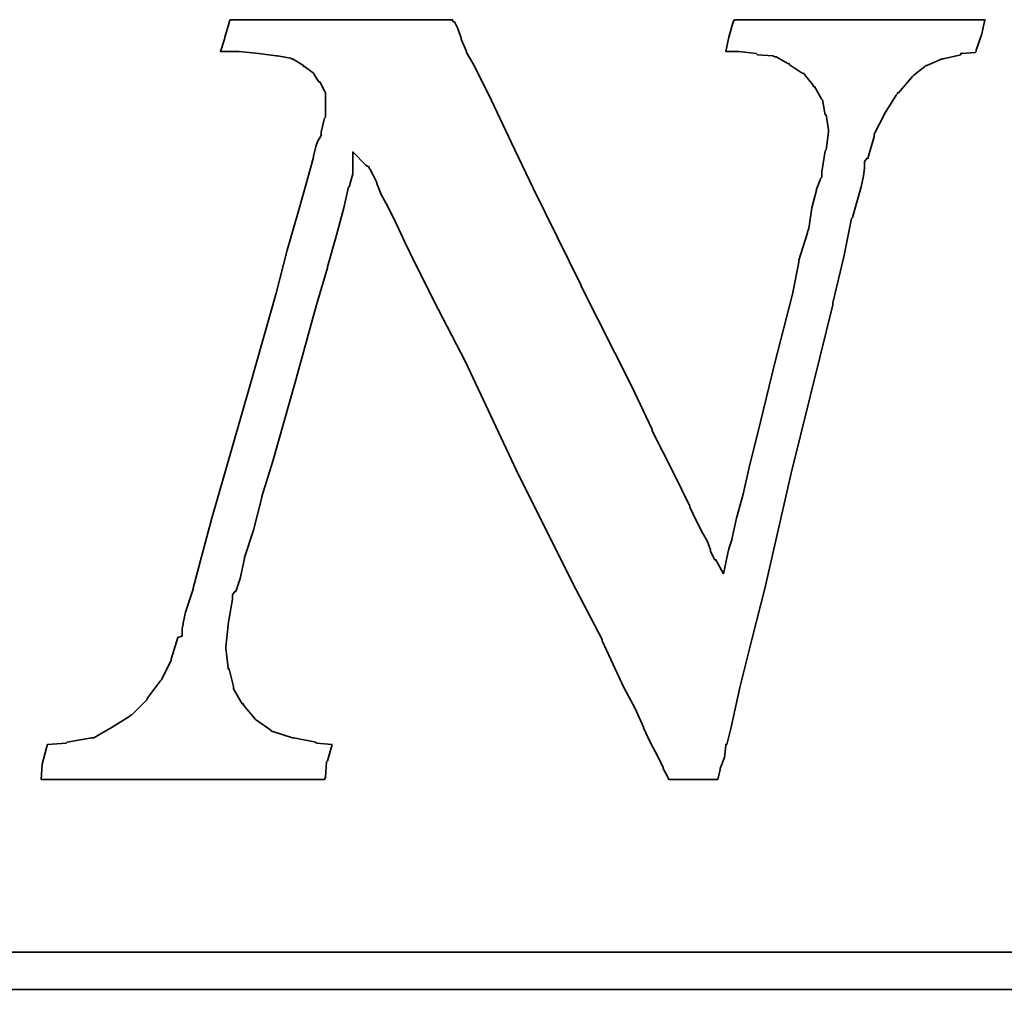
# Model space of a CAD drawing. Header units: inches. Extents: x 8 to 3755, y -1270 to 515.
# Tile 47 of 50: x 542 to 554, y 335 to 347. Entities that reach past the tile are written whole.
import ezdxf

# ---------------------------------------------------------------- set-up
doc = ezdxf.new("R2010")
doc.units = ezdxf.units.IN
doc.layers.add('DIM', color=4, linetype='Continuous')
doc.layers.add('layer 1', color=7, linetype='Continuous')

# ---------------------------------------------------------------- blocks, each defined once
blk = doc.blocks.new('TBI MOTION logo(完整正式版)')
at = {"layer": 'layer 1', "color": 22, "lineweight": 35}
for points, knots in [([(58.92625, -7.91875), (58.92625, -7.91875), (58.58625, -7.89375), (58.58625, -7.89375), (58.58625, -7.89375), (58.58625, -7.89375), (58.56625, -7.87125), (58.56625, -7.87125), (58.56625, -7.87125), (58.56625, -7.87125), (58.08375, -7.77375), (58.08375, -7.77375), (58.08375, -7.77375), (58.08375, -7.77375), (58.06125, -7.77375), (58.06125, -7.77375), (58.06125, -7.77375), (58.06125, -7.77375), (57.62625, -7.63125), (57.62625, -7.63125), (57.62625, -7.63125), (57.62625, -7.63125), (57.60625, -7.63125), (57.60625, -7.63125), (57.60625, -7.63125), (57.60625, -7.63125), (57.58125, -7.60625), (57.58125, -7.60625), (57.58125, -7.60625), (57.58125, -7.60625), (57.26625, -7.38875), (57.26625, -7.38875), (57.26625, -7.38875), (57.26625, -7.38875), (57.24625, -7.36875), (57.24625, -7.36875), (57.24625, -7.36875), (57.24625, -7.36875), (57.22125, -7.34375), (57.22125, -7.34375), (57.22125, -7.34375), (57.22125, -7.34375), (56.98125, -7.05375), (56.98125, -7.05375), (56.98125, -7.05375), (56.98125, -7.05375), (56.98125, -7.02875), (56.98125, -7.02875), (56.98125, -7.02875), (56.98125, -7.02875), (56.95625, -7.02875), (56.95625, -7.02875), (56.95625, -7.02875), (56.95625, -7.02875), (56.76625, -6.69625), (56.76625, -6.69625), (56.76625, -6.69625), (56.76625, -6.69625), (56.76625, -6.67125), (56.76625, -6.67125), (56.76625, -6.67125), (56.76625, -6.67125), (56.76625, -6.64875), (56.76625, -6.64875), (56.76625, -6.64875), (56.76625, -6.64875), (56.67125, -6.26375), (56.67125, -6.26375), (56.67125, -6.26375), (56.67125, -6.26375), (56.64625, -6.26375), (56.64625, -6.26375), (56.64625, -6.26375), (56.64625, -6.26375), (56.64625, -6.23875), (56.64625, -6.23875), (56.64625, -6.23875), (56.64625, -6.23875), (56.59625, -5.80875), (56.59625, -5.80875), (56.59625, -5.80875), (56.59625, -5.80875), (56.59625, -5.78375), (56.59625, -5.78375), (56.59625, -5.78375), (56.59625, -5.78375), (56.64625, -5.30375), (56.64625, -5.30375), (56.64625, -5.30375), (56.64625, -5.30375), (56.64625, -5.27875), (56.64625, -5.27875), (56.64625, -5.27875), (56.64625, -5.27875), (56.74125, -4.72875), (56.74125, -4.72875), (56.74125, -4.72875), (56.74125, -4.72875), (56.74125, -4.67875), (56.74125, -4.67875), (56.74125, -4.67875), (56.74125, -4.67875), (56.74125, -4.63375), (56.74125, -4.63375), (56.74125, -4.63375), (56.74125, -4.63375), (56.79125, -4.55875), (56.79125, -4.55875), (56.79125, -4.55875), (56.79125, -4.55875), (56.81125, -4.55875), (56.81125, -4.55875), (56.81125, -4.55875), (56.81125, -4.55875), (56.91125, -4.27375), (56.91125, -4.27375), (56.91125, -4.27375), (56.91125, -4.27375), (57.00625, -3.83874), (57.00625, -3.83874), (57.00625, -3.83874), (57.00625, -3.83874), (57.00625, -3.81374), (57.00625, -3.81374), (57.00625, -3.81374), (57.00625, -3.81374), (57.19875, -3.21374), (57.19875, -3.21374), (57.19875, -3.21374), (57.19875, -3.21374), (57.38625, -2.49625), (57.38625, -2.49625), (57.38625, -2.49625), (57.38625, -2.49625), (57.38625, -2.47374), (57.38625, -2.47374), (57.38625, -2.47374), (57.38625, -2.47374), (57.62625, -1.70375), (57.62625, -1.70375), (57.62625, -1.70375), (57.62625, -1.70375), (58.10625, 0.00125), (58.10625, 0.00125), (58.10625, 0.00125), (58.10625, 0.00125), (58.58625, 1.72625), (58.58625, 1.72625), (58.58625, 1.72625), (58.58625, 1.72625), (58.82625, 2.54125), (58.82625, 2.54125), (58.82625, 2.54125), (58.82625, 2.54125), (58.82625, 2.56374), (58.82625, 2.56374), (58.82625, 2.56374), (58.82625, 2.56374), (59.02125, 3.26125), (59.02125, 3.26125), (59.02125, 3.26125), (59.02125, 3.26125), (59.18625, 3.86125), (59.18625, 3.86125), (59.18625, 3.86125), (59.18625, 3.86125), (59.28625, 4.31875), (59.28625, 4.31875), (59.28625, 4.31875), (59.28625, 4.31875), (59.30625, 4.31875), (59.30625, 4.31875), (59.30625, 4.31875), (59.30625, 4.31875), (59.30625, 4.34125), (59.30625, 4.34125), (59.30625, 4.34125), (59.30625, 4.34125), (59.38125, 4.60625), (59.38125, 4.60625), (59.38125, 4.60625), (59.38125, 4.60625), (59.38125, 4.65125), (59.38125, 4.65125), (59.38125, 4.65125), (59.38125, 4.65125), (59.38125, 5.08625), (59.38125, 5.08625), (59.38125, 5.08625), (59.38125, 5.08625), (59.66625, 4.79624), (59.66625, 4.79624), (59.66625, 4.79624), (59.66625, 4.79624), (59.74125, 4.75124), (59.74125, 4.75124), (59.74125, 4.75124), (59.74125, 4.75124), (59.74125, 4.72624), (59.74125, 4.72624), (59.74125, 4.72624), (59.74125, 4.72624), (59.76125, 4.70124), (59.76125, 4.70124), (59.76125, 4.70124), (59.76125, 4.70124), (59.81125, 4.60625), (59.81125, 4.60625), (59.81125, 4.60625), (59.81125, 4.60625), (59.90625, 4.41125), (59.90625, 4.41125), (59.90625, 4.41125), (59.90625, 4.41125), (59.90625, 4.39125), (59.90625, 4.39125), (59.90625, 4.39125), (59.90625, 4.39125), (60.00375, 4.15124), (60.00375, 4.15124), (60.00375, 4.15124), (60.00375, 4.15124), (60.14625, 3.88374), (60.14625, 3.88374), (60.14625, 3.88374), (60.14625, 3.88374), (60.34125, 3.50124), (60.34125, 3.50124), (60.34125, 3.50124), (60.34125, 3.50124), (60.53125, 3.09125), (60.53125, 3.09125), (60.53125, 3.09125), (60.53125, 3.09125), (60.74625, 2.63625), (60.74625, 2.63625), (60.74625, 2.63625), (60.74625, 2.63625), (61.25125, 1.63124), (61.25125, 1.63124), (61.25125, 1.63124), (61.25125, 1.63124), (61.85125, 0.47625), (61.85125, 0.47625), (61.85125, 0.47625), (61.85125, 0.47625), (63.02625, -2.01874), (63.02625, -2.01874), (63.02625, -2.01874), (63.02625, -2.01874), (64.27625, -4.51374), (64.27625, -4.51374), (64.27625, -4.51374), (64.27625, -4.51374), (64.85125, -5.61375), (64.85125, -5.61375), (64.85125, -5.61375), (64.85125, -5.61375), (64.85125, -5.64125), (64.85125, -5.64125), (64.85125, -5.64125), (64.85125, -5.64125), (65.32875, -6.67125), (65.32875, -6.67125), (65.32875, -6.67125), (65.32875, -6.67125), (65.57125, -7.12875), (65.57125, -7.12875), (65.57125, -7.12875), (65.57125, -7.12875), (65.76125, -7.53625), (65.76125, -7.53625), (65.76125, -7.53625), (65.76125, -7.53625), (65.76125, -7.55625), (65.76125, -7.55625), (65.76125, -7.55625), (65.76125, -7.55625), (65.90375, -7.87125), (65.90375, -7.87125), (65.90375, -7.87125), (65.90375, -7.87125), (66.07125, -8.18125), (66.07125, -8.18125), (66.07125, -8.18125), (66.07125, -8.18125), (66.19125, -8.42375), (66.19125, -8.42375), (66.19125, -8.42375), (66.19125, -8.42375), (66.19125, -8.44375), (66.19125, -8.44375), (66.19125, -8.44375), (66.19125, -8.44375), (66.29125, -8.63875), (66.29125, -8.63875), (66.29125, -8.63875), (66.29125, -8.63875), (66.31125, -8.68625), (66.31125, -8.68625), (66.31125, -8.68625), (66.31125, -8.68625), (66.38375, -8.68625), (66.38375, -8.68625), (66.38375, -8.68625), (66.38375, -8.68625), (66.84125, -8.68625), (66.84125, -8.68625), (66.84125, -8.68625), (66.84125, -8.68625), (67.29625, -8.68625), (67.29625, -8.68625), (67.29625, -8.68625), (67.29625, -8.68625), (67.36625, -8.68625), (67.36625, -8.68625), (67.36625, -8.68625), (67.36625, -8.68625), (67.39125, -8.68625), (67.39125, -8.68625), (67.39125, -8.68625), (67.39125, -8.68625), (67.44125, -8.46875), (67.44125, -8.46875), (67.44125, -8.46875), (67.44125, -8.46875), (67.44125, -8.44375), (67.44125, -8.44375), (67.44125, -8.44375), (67.44125, -8.44375), (67.53625, -8.20375), (67.53625, -8.20375), (67.53625, -8.20375), (67.53625, -8.20375), (67.56125, -7.94375), (67.56125, -7.94375), (67.56125, -7.94375), (67.56125, -7.94375), (67.56125, -7.91875), (67.56125, -7.91875), (67.56125, -7.91875), (67.56125, -7.91875), (67.58625, -7.91875), (67.58625, -7.91875), (67.58625, -7.91875), (67.58625, -7.91875), (67.68125, -7.53625), (67.68125, -7.53625), (67.68125, -7.53625), (67.68125, -7.53625), (67.87375, -6.67125), (67.87375, -6.67125), (67.87375, -6.67125), (67.87375, -6.67125), (68.13625, -5.61375), (68.13625, -5.61375), (68.13625, -5.61375), (68.13625, -5.61375), (68.42375, -4.46374), (68.42375, -4.46374), (68.42375, -4.46374), (68.42375, -4.46374), (68.99875, -1.96874), (68.99875, -1.96874), (68.99875, -1.96874), (68.99875, -1.96874), (69.62625, 0.57625), (69.62625, 0.57625), (69.62625, 0.57625), (69.62625, 0.57625), (69.91125, 1.72625), (69.91125, 1.72625), (69.91125, 1.72625), (69.91125, 1.72625), (69.91125, 1.77625), (69.91125, 1.77625), (69.91125, 1.77625), (69.91125, 1.77625), (70.15125, 2.78124), (70.15125, 2.78124), (70.15125, 2.78124), (70.15125, 2.78124), (70.32125, 3.62125), (70.32125, 3.62125), (70.32125, 3.62125), (70.32125, 3.62125), (70.34125, 3.64625), (70.34125, 3.64625), (70.34125, 3.64625), (70.34125, 3.64625), (70.44125, 3.98125), (70.44125, 3.98125), (70.44125, 3.98125), (70.44125, 3.98125), (70.53625, 4.31875), (70.53625, 4.31875), (70.53625, 4.31875), (70.53625, 4.31875), (70.58125, 4.55875), (70.58125, 4.55875), (70.58125, 4.55875), (70.58125, 4.55875), (70.60625, 4.72624), (70.60625, 4.72624), (70.60625, 4.72624), (70.60625, 4.72624), (70.60625, 4.79624), (70.60625, 4.79624), (70.60625, 4.79624), (70.60625, 4.79624), (70.60625, 4.87125), (70.60625, 4.87125), (70.60625, 4.87125), (70.60625, 4.87125), (70.65625, 4.94125), (70.65625, 4.94125), (70.65625, 4.94125), (70.65625, 4.94125), (70.68125, 4.94125), (70.68125, 4.94125), (70.68125, 4.94125), (70.68125, 4.94125), (70.82125, 5.42125), (70.82125, 5.42125), (70.82125, 5.42125), (70.82125, 5.42125), (70.82125, 5.44625), (70.82125, 5.44625), (70.82125, 5.44625), (70.82125, 5.44625), (70.82125, 5.47125), (70.82125, 5.47125), (70.82125, 5.47125), (70.82125, 5.47125), (71.06125, 5.94625), (71.06125, 5.94625), (71.06125, 5.94625), (71.06125, 5.94625), (71.30125, 6.33124), (71.30125, 6.33124), (71.30125, 6.33124), (71.30125, 6.33124), (71.32625, 6.35625), (71.32625, 6.35625), (71.32625, 6.35625), (71.32625, 6.35625), (71.32625, 6.38124), (71.32625, 6.38124), (71.32625, 6.38124), (71.32625, 6.38124), (71.35125, 6.38124), (71.35125, 6.38124), (71.35125, 6.38124), (71.35125, 6.38124), (71.66125, 6.74125), (71.66125, 6.74125), (71.66125, 6.74125), (71.66125, 6.74125), (71.68625, 6.76625), (71.68625, 6.76625), (71.68625, 6.76625), (71.68625, 6.76625), (71.92625, 6.95624), (71.92625, 6.95624), (71.92625, 6.95624), (71.92625, 6.95624), (71.95125, 6.98125), (71.95125, 6.98125), (71.95125, 6.98125), (71.95125, 6.98125), (71.97625, 6.98125), (71.97625, 6.98125), (71.97625, 6.98125), (71.97625, 6.98125), (72.31125, 7.12624), (72.31125, 7.12624), (72.31125, 7.12624), (72.31125, 7.12624), (72.33375, 7.12624), (72.33375, 7.12624), (72.33375, 7.12624), (72.33375, 7.12624), (72.71625, 7.21875), (72.71625, 7.21875), (72.71625, 7.21875), (72.71625, 7.21875), (72.71625, 7.24624), (72.71625, 7.24624), (72.71625, 7.24624), (72.71625, 7.24624), (72.74125, 7.24624), (72.74125, 7.24624), (72.74125, 7.24624), (72.74125, 7.24624), (73.03124, 7.26624), (73.03124, 7.26624), (73.03124, 7.26624), (73.03124, 7.26624), (73.05375, 7.29125), (73.05375, 7.29125), (73.05375, 7.29125), (73.05375, 7.29125), (73.05375, 7.31625), (73.05375, 7.31625), (73.05375, 7.31625), (73.05375, 7.31625), (73.17625, 7.67625), (73.17625, 7.67625), (73.17625, 7.67625), (73.17625, 7.67625), (73.24625, 7.98625), (73.24625, 7.98625), (73.24625, 7.98625), (73.24625, 7.98625), (73.19625, 7.98625), (73.19625, 7.98625), (73.19625, 7.98625), (73.19625, 7.98625), (72.93625, 7.98625), (72.93625, 7.98625), (72.93625, 7.98625), (72.93625, 7.98625), (72.55125, 7.98625), (72.55125, 7.98625), (72.55125, 7.98625), (72.55125, 7.98625), (72.09625, 7.98625), (72.09625, 7.98625), (72.09625, 7.98625), (72.09625, 7.98625), (71.64125, 7.98625), (71.64125, 7.98625), (71.64125, 7.98625), (71.64125, 7.98625), (70.53625, 7.98625), (70.53625, 7.98625), (70.53625, 7.98625), (70.53625, 7.98625), (69.47875, 7.98625), (69.47875, 7.98625), (69.47875, 7.98625), (69.47875, 7.98625), (68.95125, 7.98625), (68.95125, 7.98625), (68.95125, 7.98625), (68.95125, 7.98625), (68.52125, 7.98625), (68.52125, 7.98625), (68.52125, 7.98625), (68.52125, 7.98625), (68.13625, 7.98625), (68.13625, 7.98625), (68.13625, 7.98625), (68.13625, 7.98625), (67.87375, 7.98625), (67.87375, 7.98625), (67.87375, 7.98625), (67.87375, 7.98625), (67.75125, 7.98625), (67.75125, 7.98625), (67.75125, 7.98625), (67.75125, 7.98625), (67.72625, 7.94125), (67.72625, 7.94125), (67.72625, 7.94125), (67.72625, 7.94125), (67.63125, 7.60625), (67.63125, 7.60625), (67.63125, 7.60625), (67.63125, 7.60625), (67.56125, 7.29125), (67.56125, 7.29125), (67.56125, 7.29125), (67.56125, 7.29125), (67.72625, 7.29125), (67.72625, 7.29125), (67.72625, 7.29125), (67.72625, 7.29125), (67.82625, 7.29125), (67.82625, 7.29125), (67.82625, 7.29125), (67.82625, 7.29125), (67.84625, 7.29125), (67.84625, 7.29125), (67.84625, 7.29125), (67.84625, 7.29125), (68.23125, 7.24624), (68.23125, 7.24624), (68.23125, 7.24624), (68.23125, 7.24624), (68.25875, 7.21875), (68.25875, 7.21875), (68.25875, 7.21875), (68.25875, 7.21875), (68.59125, 7.19624), (68.59125, 7.19624), (68.59125, 7.19624), (68.59125, 7.19624), (68.64125, 7.17125), (68.64125, 7.17125), (68.64125, 7.17125), (68.64125, 7.17125), (68.66625, 7.17125), (68.66625, 7.17125), (68.66625, 7.17125), (68.66625, 7.17125), (68.92625, 7.02624), (68.92625, 7.02624), (68.92625, 7.02624), (68.92625, 7.02624), (68.95125, 7.02624), (68.95125, 7.02624), (68.95125, 7.02624), (68.95125, 7.02624), (68.95125, 7.00624), (68.95125, 7.00624), (68.95125, 7.00624), (68.95125, 7.00624), (69.23875, 6.81125), (69.23875, 6.81125), (69.23875, 6.81125), (69.23875, 6.81125), (69.26625, 6.81125), (69.26625, 6.81125), (69.26625, 6.81125), (69.26625, 6.81125), (69.28625, 6.78625), (69.28625, 6.78625), (69.28625, 6.78625), (69.28625, 6.78625), (69.47875, 6.54875), (69.47875, 6.54875), (69.47875, 6.54875), (69.47875, 6.54875), (69.47875, 6.52375), (69.47875, 6.52375), (69.47875, 6.52375), (69.47875, 6.52375), (69.50625, 6.52375), (69.50625, 6.52375), (69.50625, 6.52375), (69.50625, 6.52375), (69.67125, 6.23625), (69.67125, 6.23625), (69.67125, 6.23625), (69.67125, 6.23625), (69.69375, 6.21125), (69.69375, 6.21125), (69.69375, 6.21125), (69.69375, 6.21125), (69.69375, 6.18625), (69.69375, 6.18625), (69.69375, 6.18625), (69.69375, 6.18625), (69.74625, 5.89875), (69.74625, 5.89875), (69.74625, 5.89875), (69.74625, 5.89875), (69.76625, 5.89875), (69.76625, 5.89875), (69.76625, 5.89875), (69.76625, 5.89875), (69.81375, 5.56625), (69.81375, 5.56625), (69.81375, 5.56625), (69.81375, 5.56625), (69.81375, 5.54125), (69.81375, 5.54125), (69.81375, 5.54125), (69.81375, 5.54125), (69.81375, 5.51625), (69.81375, 5.51625), (69.81375, 5.51625), (69.81375, 5.51625), (69.76625, 5.13125), (69.76625, 5.13125), (69.76625, 5.13125), (69.76625, 5.13125), (69.74625, 5.10874), (69.74625, 5.10874), (69.74625, 5.10874), (69.74625, 5.10874), (69.67125, 4.65125), (69.67125, 4.65125), (69.67125, 4.65125), (69.67125, 4.65125), (69.67125, 4.55875), (69.67125, 4.55875), (69.67125, 4.55875), (69.67125, 4.55875), (69.67125, 4.53125), (69.67125, 4.53125), (69.67125, 4.53125), (69.67125, 4.53125), (69.64625, 4.50874), (69.64625, 4.50874), (69.64625, 4.50874), (69.64625, 4.50874), (69.55125, 4.27125), (69.55125, 4.27125), (69.55125, 4.27125), (69.55125, 4.27125), (69.55125, 4.24625), (69.55125, 4.24625), (69.55125, 4.24625), (69.55125, 4.24625), (69.45375, 3.86125), (69.45375, 3.86125), (69.45375, 3.86125), (69.45375, 3.86125), (69.38625, 3.40624), (69.38625, 3.40624), (69.38625, 3.40624), (69.38625, 3.40624), (69.35875, 3.33125), (69.35875, 3.33125), (69.35875, 3.33125), (69.35875, 3.33125), (69.35875, 3.30875), (69.35875, 3.30875), (69.35875, 3.30875), (69.35875, 3.30875), (69.16625, 2.71125), (69.16625, 2.71125), (69.16625, 2.71125), (69.16625, 2.71125), (69.16625, 2.66375), (69.16625, 2.66375), (69.16625, 2.66375), (69.16625, 2.66375), (69.02625, 1.96374), (69.02625, 1.96374), (69.02625, 1.96374), (69.02625, 1.96374), (68.64125, 0.45624), (68.64125, 0.45624), (68.64125, 0.45624), (68.64125, 0.45624), (68.25875, -1.10625), (68.25875, -1.10625), (68.25875, -1.10625), (68.25875, -1.10625), (68.08625, -1.80125), (68.08625, -1.80125), (68.08625, -1.80125), (68.08625, -1.80125), (67.94625, -2.42625), (67.94625, -2.42625), (67.94625, -2.42625), (67.94625, -2.42625), (67.80125, -2.95375), (67.80125, -2.95375), (67.80125, -2.95375), (67.80125, -2.95375), (67.70625, -3.38375), (67.70625, -3.38375), (67.70625, -3.38375), (67.70625, -3.38375), (67.70625, -3.40875), (67.70625, -3.40875), (67.70625, -3.40875), (67.70625, -3.40875), (67.63125, -3.62375), (67.63125, -3.62375), (67.63125, -3.62375), (67.63125, -3.62375), (67.60625, -3.72125), (67.60625, -3.72125), (67.60625, -3.72125), (67.60625, -3.72125), (67.51125, -4.17375), (67.51125, -4.17375), (67.51125, -4.17375), (67.51125, -4.17375), (67.34625, -3.86374), (67.34625, -3.86374), (67.34625, -3.86374), (67.34625, -3.86374), (67.32125, -3.86374), (67.32125, -3.86374), (67.32125, -3.86374), (67.32125, -3.86374), (67.27125, -3.76874), (67.27125, -3.76874), (67.27125, -3.76874), (67.27125, -3.76874), (67.22625, -3.67374), (67.22625, -3.67374), (67.22625, -3.67374), (67.22625, -3.67374), (67.22625, -3.64875), (67.22625, -3.64875), (67.22625, -3.64875), (67.22625, -3.64875), (67.15125, -3.45375), (67.15125, -3.45375), (67.15125, -3.45375), (67.15125, -3.45375), (67.05625, -3.28875), (67.05625, -3.28875), (67.05625, -3.28875), (67.05625, -3.28875), (66.91125, -3.00125), (66.91125, -3.00125), (66.91125, -3.00125), (66.91125, -3.00125), (66.77125, -2.71375), (66.77125, -2.71375), (66.77125, -2.71375), (66.77125, -2.71375), (66.77125, -2.68875), (66.77125, -2.68875), (66.77125, -2.68875), (66.77125, -2.68875), (66.41125, -1.94374), (66.41125, -1.94374), (66.41125, -1.94374), (66.41125, -1.94374), (65.95125, -1.03375), (65.95125, -1.03375), (65.95125, -1.03375), (65.95125, -1.03375), (65.95125, -1.00875), (65.95125, -1.00875), (65.95125, -1.00875), (65.95125, -1.00875), (65.49625, -0.04874), (65.49625, -0.04874), (65.49625, -0.04874), (65.49625, -0.04874), (64.39375, 2.13624), (64.39375, 2.13624), (64.39375, 2.13624), (64.39375, 2.13624), (64.39375, 2.15624), (64.39375, 2.15624), (64.39375, 2.15624), (64.39375, 2.15624), (63.33625, 4.29125), (63.33625, 4.29125), (63.33625, 4.29125), (63.33625, 4.29125), (62.85625, 5.30125), (62.85625, 5.30125), (62.85625, 5.30125), (62.85625, 5.30125), (62.42625, 6.21125), (62.42625, 6.21125), (62.42625, 6.21125), (62.42625, 6.21125), (62.04125, 6.98125), (62.04125, 6.98125), (62.04125, 6.98125), (62.04125, 6.98125), (61.87375, 7.26624), (61.87375, 7.26624), (61.87375, 7.26624), (61.87375, 7.26624), (61.87375, 7.29125), (61.87375, 7.29125), (61.87375, 7.29125), (61.87375, 7.29125), (61.75625, 7.55625), (61.75625, 7.55625), (61.75625, 7.55625), (61.75625, 7.55625), (61.75625, 7.58124), (61.75625, 7.58124), (61.75625, 7.58124), (61.75625, 7.58124), (61.68375, 7.79375), (61.68375, 7.79375), (61.68375, 7.79375), (61.68375, 7.79375), (61.61125, 7.94125), (61.61125, 7.94125), (61.61125, 7.94125), (61.61125, 7.94125), (61.58625, 7.94125), (61.58625, 7.94125), (61.58625, 7.94125), (61.58625, 7.94125), (61.56375, 7.98625), (61.56375, 7.98625), (61.56375, 7.98625), (61.56375, 7.98625), (61.41875, 7.98625), (61.41875, 7.98625), (61.41875, 7.98625), (61.41875, 7.98625), (61.18125, 7.98625), (61.18125, 7.98625), (61.18125, 7.98625), (61.18125, 7.98625), (60.84125, 7.98625), (60.84125, 7.98625), (60.84125, 7.98625), (60.84125, 7.98625), (60.02625, 7.98625), (60.02625, 7.98625), (60.02625, 7.98625), (60.02625, 7.98625), (59.11625, 7.98625), (59.11625, 7.98625), (59.11625, 7.98625), (59.11625, 7.98625), (58.15625, 7.98625), (58.15625, 7.98625), (58.15625, 7.98625), (58.15625, 7.98625), (57.34125, 7.98625), (57.34125, 7.98625), (57.34125, 7.98625), (57.34125, 7.98625), (57.00625, 7.98625), (57.00625, 7.98625), (57.00625, 7.98625), (57.00625, 7.98625), (56.76625, 7.98625), (56.76625, 7.98625), (56.76625, 7.98625), (56.76625, 7.98625), (56.69125, 7.98625), (56.69125, 7.98625), (56.69125, 7.98625), (56.69125, 7.98625), (56.67125, 7.94125), (56.67125, 7.94125), (56.67125, 7.94125), (56.67125, 7.94125), (56.67125, 7.91625), (56.67125, 7.91625), (56.67125, 7.91625), (56.67125, 7.91625), (56.57125, 7.60625), (56.57125, 7.60625), (56.57125, 7.60625), (56.57125, 7.60625), (56.57125, 7.58124), (56.57125, 7.58124), (56.57125, 7.58124), (56.57125, 7.58124), (56.47625, 7.29125), (56.47625, 7.29125), (56.47625, 7.29125), (56.47625, 7.29125), (56.57125, 7.29125), (56.57125, 7.29125), (56.57125, 7.29125), (56.57125, 7.29125), (56.76625, 7.29125), (56.76625, 7.29125), (56.76625, 7.29125), (56.76625, 7.29125), (56.86125, 7.29125), (56.86125, 7.29125), (56.86125, 7.29125), (56.86125, 7.29125), (56.88625, 7.29125), (56.88625, 7.29125), (56.88625, 7.29125), (56.88625, 7.29125), (57.31625, 7.24624), (57.31625, 7.24624), (57.31625, 7.24624), (57.31625, 7.24624), (57.70125, 7.19624), (57.70125, 7.19624), (57.70125, 7.19624), (57.70125, 7.19624), (57.72625, 7.19624), (57.72625, 7.19624), (57.72625, 7.19624), (57.72625, 7.19624), (58.01125, 7.14624), (58.01125, 7.14624), (58.01125, 7.14624), (58.01125, 7.14624), (58.03625, 7.12624), (58.03625, 7.12624), (58.03625, 7.12624), (58.03625, 7.12624), (58.06125, 7.12624), (58.06125, 7.12624), (58.06125, 7.12624), (58.06125, 7.12624), (58.30125, 6.98125), (58.30125, 6.98125), (58.30125, 6.98125), (58.30125, 6.98125), (58.30125, 6.95624), (58.30125, 6.95624), (58.30125, 6.95624), (58.30125, 6.95624), (58.32375, 6.95624), (58.32375, 6.95624), (58.32375, 6.95624), (58.32375, 6.95624), (58.51625, 6.81125), (58.51625, 6.81125), (58.51625, 6.81125), (58.51625, 6.81125), (58.54125, 6.78625), (58.54125, 6.78625), (58.54125, 6.78625), (58.54125, 6.78625), (58.54125, 6.76625), (58.54125, 6.76625), (58.54125, 6.76625), (58.54125, 6.76625), (58.63625, 6.62124), (58.63625, 6.62124), (58.63625, 6.62124), (58.63625, 6.62124), (58.65875, 6.62124), (58.65875, 6.62124), (58.65875, 6.62124), (58.65875, 6.62124), (58.75625, 6.42625), (58.75625, 6.42625), (58.75625, 6.42625), (58.75625, 6.42625), (58.77875, 6.38124), (58.77875, 6.38124), (58.77875, 6.38124), (58.77875, 6.38124), (58.77875, 6.33124), (58.77875, 6.33124), (58.77875, 6.33124), (58.77875, 6.33124), (58.77875, 6.09125), (58.77875, 6.09125), (58.77875, 6.09125), (58.77875, 6.09125), (58.77875, 5.85125), (58.77875, 5.85125), (58.77875, 5.85125), (58.77875, 5.85125), (58.75625, 5.82625), (58.75625, 5.82625), (58.75625, 5.82625), (58.75625, 5.82625), (58.68625, 5.51625), (58.68625, 5.51625), (58.68625, 5.51625), (58.68625, 5.51625), (58.68625, 5.47125), (58.68625, 5.47125), (58.68625, 5.47125), (58.68625, 5.47125), (58.68625, 5.44625), (58.68625, 5.44625), (58.68625, 5.44625), (58.68625, 5.44625), (58.65875, 5.39625), (58.65875, 5.39625), (58.65875, 5.39625), (58.65875, 5.39625), (58.61125, 5.32624), (58.61125, 5.32624), (58.61125, 5.32624), (58.61125, 5.32624), (58.56625, 5.20375), (58.56625, 5.20375), (58.56625, 5.20375), (58.56625, 5.20375), (58.51625, 4.99125), (58.51625, 4.99125), (58.51625, 4.99125), (58.51625, 4.99125), (58.51625, 4.96625), (58.51625, 4.96625), (58.51625, 4.96625), (58.51625, 4.96625), (58.37125, 4.43625), (58.37125, 4.43625), (58.37125, 4.43625), (58.37125, 4.43625), (58.18125, 3.76625), (58.18125, 3.76625), (58.18125, 3.76625), (58.18125, 3.76625), (57.94125, 2.92624), (57.94125, 2.92624), (57.94125, 2.92624), (57.94125, 2.92624), (57.70125, 1.98874), (57.70125, 1.98874), (57.70125, 1.98874), (57.70125, 1.98874), (57.12625, -0.02374), (57.12625, -0.02374), (57.12625, -0.02374), (57.12625, -0.02374), (56.55125, -2.03875), (56.55125, -2.03875), (56.55125, -2.03875), (56.55125, -2.03875), (56.28625, -2.95375), (56.28625, -2.95375), (56.28625, -2.95375), (56.28625, -2.95375), (56.07125, -3.76874), (56.07125, -3.76874), (56.07125, -3.76874), (56.07125, -3.76874), (55.87625, -4.48874), (55.87625, -4.48874), (55.87625, -4.48874), (55.87625, -4.48874), (55.87625, -4.51374), (55.87625, -4.51374), (55.87625, -4.51374), (55.87625, -4.51374), (55.71125, -5.01625), (55.71125, -5.01625), (55.71125, -5.01625), (55.71125, -5.01625), (55.66125, -5.25375), (55.66125, -5.25375), (55.66125, -5.25375), (55.66125, -5.25375), (55.66125, -5.27875), (55.66125, -5.27875), (55.66125, -5.27875), (55.66125, -5.27875), (55.63625, -5.37375), (55.63625, -5.37375), (55.63625, -5.37375), (55.63625, -5.37375), (55.63625, -5.42375), (55.63625, -5.42375), (55.63625, -5.42375), (55.63625, -5.42375), (55.63625, -5.54125), (55.63625, -5.54125), (55.63625, -5.54125), (55.63625, -5.54125), (55.54125, -5.56875), (55.54125, -5.56875), (55.54125, -5.56875), (55.54125, -5.56875), (55.39625, -6.04875), (55.39625, -6.04875), (55.39625, -6.04875), (55.39625, -6.04875), (55.39625, -6.06875), (55.39625, -6.06875), (55.39625, -6.06875), (55.39625, -6.06875), (55.18125, -6.50375), (55.18125, -6.50375), (55.18125, -6.50375), (55.18125, -6.50375), (55.15625, -6.52875), (55.15625, -6.52875), (55.15625, -6.52875), (55.15625, -6.52875), (54.86875, -6.91125), (54.86875, -6.91125), (54.86875, -6.91125), (54.86875, -6.91125), (54.86875, -6.93375), (54.86875, -6.93375), (54.86875, -6.93375), (54.86875, -6.93375), (54.53125, -7.26875), (54.53125, -7.26875), (54.53125, -7.26875), (54.53125, -7.26875), (54.51125, -7.26875), (54.51125, -7.26875), (54.51125, -7.26875), (54.51125, -7.26875), (54.48625, -7.29625), (54.48625, -7.29625), (54.48625, -7.29625), (54.48625, -7.29625), (54.10375, -7.53625), (54.10375, -7.53625), (54.10375, -7.53625), (54.10375, -7.53625), (53.69625, -7.77375), (53.69625, -7.77375), (53.69625, -7.77375), (53.69625, -7.77375), (53.67125, -7.77375), (53.67125, -7.77375), (53.67125, -7.77375), (53.67125, -7.77375), (53.64625, -7.77375), (53.64625, -7.77375), (53.64625, -7.77375), (53.64625, -7.77375), (53.11625, -7.87125), (53.11625, -7.87125), (53.11625, -7.87125), (53.11625, -7.87125), (53.09625, -7.89375), (53.09625, -7.89375), (53.09625, -7.89375), (53.09625, -7.89375), (52.68625, -7.91875), (52.68625, -7.91875), (52.68625, -7.91875), (52.68625, -7.91875), (52.66125, -7.99125), (52.66125, -7.99125), (52.66125, -7.99125), (52.66125, -7.99125), (52.56625, -8.34875), (52.56625, -8.34875), (52.56625, -8.34875), (52.56625, -8.34875), (52.54125, -8.68625), (52.54125, -8.68625), (52.54125, -8.68625), (52.54125, -8.68625), (52.58875, -8.68625), (52.58875, -8.68625), (52.58875, -8.68625), (52.58875, -8.68625), (52.87625, -8.68625), (52.87625, -8.68625), (52.87625, -8.68625), (52.87625, -8.68625), (53.33625, -8.68625), (53.33625, -8.68625), (53.33625, -8.68625), (53.33625, -8.68625), (53.79125, -8.68625), (53.79125, -8.68625), (53.79125, -8.68625), (53.79125, -8.68625), (54.36625, -8.68625), (54.36625, -8.68625), (54.36625, -8.68625), (54.36625, -8.68625), (55.59125, -8.68625), (55.59125, -8.68625), (55.59125, -8.68625), (55.59125, -8.68625), (56.76625, -8.68625), (56.76625, -8.68625), (56.76625, -8.68625), (56.76625, -8.68625), (57.34125, -8.68625), (57.34125, -8.68625), (57.34125, -8.68625), (57.34125, -8.68625), (57.82125, -8.68625), (57.82125, -8.68625), (57.82125, -8.68625), (57.82125, -8.68625), (58.25125, -8.68625), (58.25125, -8.68625), (58.25125, -8.68625), (58.25125, -8.68625), (58.58625, -8.68625), (58.58625, -8.68625), (58.58625, -8.68625), (58.58625, -8.68625), (58.75625, -8.68625), (58.75625, -8.68625), (58.75625, -8.68625), (58.75625, -8.68625), (58.77875, -8.63875), (58.77875, -8.63875), (58.77875, -8.63875), (58.77875, -8.63875), (58.80625, -8.30375), (58.80625, -8.30375), (58.80625, -8.30375), (58.80625, -8.30375), (58.82625, -8.27875), (58.82625, -8.27875), (58.82625, -8.27875), (58.82625, -8.27875), (58.92625, -7.91875), (58.92625, -7.91875)], [0, 0, 0, 0, 0.003125, 0.003125, 0.003125, 0.003125, 0.00625, 0.00625, 0.00625, 0.00625, 0.009375, 0.009375, 0.009375, 0.009375, 0.0125, 0.0125, 0.0125, 0.0125, 0.015625, 0.015625, 0.015625, 0.015625, 0.01875, 0.01875, 0.01875, 0.01875, 0.021875, 0.021875, 0.021875, 0.021875, 0.025, 0.025, 0.025, 0.025, 0.028125, 0.028125, 0.028125, 0.028125, 0.03125, 0.03125, 0.03125, 0.03125, 0.034375, 0.034375, 0.034375, 0.034375, 0.0375, 0.0375, 0.0375, 0.0375, 0.040625, 0.040625, 0.040625, 0.040625, 0.04375, 0.04375, 0.04375, 0.04375, 0.046875, 0.046875, 0.046875, 0.046875, 0.05, 0.05, 0.05, 0.05, 0.053125, 0.053125, 0.053125, 0.053125, 0.05625, 0.05625, 0.05625, 0.05625, 0.059375, 0.059375, 0.059375, 0.059375, 0.0625, 0.0625, 0.0625, 0.0625, 0.065625, 0.065625, 0.065625, 0.065625, 0.06875, 0.06875, 0.06875, 0.06875, 0.071875, 0.071875, 0.071875, 0.071875, 0.075, 0.075, 0.075, 0.075, 0.078125, 0.078125, 0.078125, 0.078125, 0.08125, 0.08125, 0.08125, 0.08125, 0.084375, 0.084375, 0.084375, 0.084375, 0.0875, 0.0875, 0.0875, 0.0875, 0.090625, 0.090625, 0.090625, 0.090625, 0.09375, 0.09375, 0.09375, 0.09375, 0.096875, 0.096875, 0.096875, 0.096875, 0.1, 0.1, 0.1, 0.1, 0.103125, 0.103125, 0.103125, 0.103125, 0.10625, 0.10625, 0.10625, 0.10625, 0.109375, 0.109375, 0.109375, 0.109375, 0.1125, 0.1125, 0.1125, 0.1125, 0.115625, 0.115625, 0.115625, 0.115625, 0.11875, 0.11875, 0.11875, 0.11875, 0.121875, 0.121875, 0.121875, 0.121875, 0.125, 0.125, 0.125, 0.125, 0.128125, 0.128125, 0.128125, 0.128125, 0.13125, 0.13125, 0.13125, 0.13125, 0.134375, 0.134375, 0.134375, 0.134375, 0.1375, 0.1375, 0.1375, 0.1375, 0.140625, 0.140625, 0.140625, 0.140625, 0.14375, 0.14375, 0.14375, 0.14375, 0.146875, 0.146875, 0.146875, 0.146875, 0.15, 0.15, 0.15, 0.15, 0.153125, 0.153125, 0.153125, 0.153125, 0.15625, 0.15625, 0.15625, 0.15625, 0.159375, 0.159375, 0.159375, 0.159375, 0.1625, 0.1625, 0.1625, 0.1625, 0.165625, 0.165625, 0.165625, 0.165625, 0.16875, 0.16875, 0.16875, 0.16875, 0.171875, 0.171875, 0.171875, 0.171875, 0.175, 0.175, 0.175, 0.175, 0.178125, 0.178125, 0.178125, 0.178125, 0.18125, 0.18125, 0.18125, 0.18125, 0.184375, 0.184375, 0.184375, 0.184375, 0.1875, 0.1875, 0.1875, 0.1875, 0.190625, 0.190625, 0.190625, 0.190625, 0.19375, 0.19375, 0.19375, 0.19375, 0.196875, 0.196875, 0.196875, 0.196875, 0.2, 0.2, 0.2, 0.2, 0.203125, 0.203125, 0.203125, 0.203125, 0.20625, 0.20625, 0.20625, 0.20625, 0.209375, 0.209375, 0.209375, 0.209375, 0.2125, 0.2125, 0.2125, 0.2125, 0.215625, 0.215625, 0.215625, 0.215625, 0.21875, 0.21875, 0.21875, 0.21875, 0.221875, 0.221875, 0.221875, 0.221875, 0.225, 0.225, 0.225, 0.225, 0.228125, 0.228125, 0.228125, 0.228125, 0.23125, 0.23125, 0.23125, 0.23125, 0.234375, 0.234375, 0.234375, 0.234375, 0.2375, 0.2375, 0.2375, 0.2375, 0.240625, 0.240625, 0.240625, 0.240625, 0.24375, 0.24375, 0.24375, 0.24375, 0.246875, 0.246875, 0.246875, 0.246875, 0.25, 0.25, 0.25, 0.25, 0.253125, 0.253125, 0.253125, 0.253125, 0.25625, 0.25625, 0.25625, 0.25625, 0.259375, 0.259375, 0.259375, 0.259375, 0.2625, 0.2625, 0.2625, 0.2625, 0.265625, 0.265625, 0.265625, 0.265625, 0.26875, 0.26875, 0.26875, 0.26875, 0.271875, 0.271875, 0.271875, 0.271875, 0.275, 0.275, 0.275, 0.275, 0.278125, 0.278125, 0.278125, 0.278125, 0.28125, 0.28125, 0.28125, 0.28125, 0.284375, 0.284375, 0.284375, 0.284375, 0.2875, 0.2875, 0.2875, 0.2875, 0.290625, 0.290625, 0.290625, 0.290625, 0.29375, 0.29375, 0.29375, 0.29375, 0.296875, 0.296875, 0.296875, 0.296875, 0.3, 0.3, 0.3, 0.3, 0.303125, 0.303125, 0.303125, 0.303125, 0.30625, 0.30625, 0.30625, 0.30625, 0.309375, 0.309375, 0.309375, 0.309375, 0.3125, 0.3125, 0.3125, 0.3125, 0.315625, 0.315625, 0.315625, 0.315625, 0.31875, 0.31875, 0.31875, 0.31875, 0.321875, 0.321875, 0.321875, 0.321875, 0.325, 0.325, 0.325, 0.325, 0.328125, 0.328125, 0.328125, 0.328125, 0.33125, 0.33125, 0.33125, 0.33125, 0.334375, 0.334375, 0.334375, 0.334375, 0.3375, 0.3375, 0.3375, 0.3375, 0.340625, 0.340625, 0.340625, 0.340625, 0.34375, 0.34375, 0.34375, 0.34375, 0.346875, 0.346875, 0.346875, 0.346875, 0.35, 0.35, 0.35, 0.35, 0.353125, 0.353125, 0.353125, 0.353125, 0.35625, 0.35625, 0.35625, 0.35625, 0.359375, 0.359375, 0.359375, 0.359375, 0.3625, 0.3625, 0.3625, 0.3625, 0.365625, 0.365625, 0.365625, 0.365625, 0.36875, 0.36875, 0.36875, 0.36875, 0.371875, 0.371875, 0.371875, 0.371875, 0.375, 0.375, 0.375, 0.375, 0.378125, 0.378125, 0.378125, 0.378125, 0.38125, 0.38125, 0.38125, 0.38125, 0.384375, 0.384375, 0.384375, 0.384375, 0.3875, 0.3875, 0.3875, 0.3875, 0.390625, 0.390625, 0.390625, 0.390625, 0.39375, 0.39375, 0.39375, 0.39375, 0.396875, 0.396875, 0.396875, 0.396875, 0.4, 0.4, 0.4, 0.4, 0.403125, 0.403125, 0.403125, 0.403125, 0.40625, 0.40625, 0.40625, 0.40625, 0.409375, 0.409375, 0.409375, 0.409375, 0.4125, 0.4125, 0.4125, 0.4125, 0.415625, 0.415625, 0.415625, 0.415625, 0.41875, 0.41875, 0.41875, 0.41875, 0.421875, 0.421875, 0.421875, 0.421875, 0.425, 0.425, 0.425, 0.425, 0.428125, 0.428125, 0.428125, 0.428125, 0.43125, 0.43125, 0.43125, 0.43125, 0.434375, 0.434375, 0.434375, 0.434375, 0.4375, 0.4375, 0.4375, 0.4375, 0.440625, 0.440625, 0.440625, 0.440625, 0.44375, 0.44375, 0.44375, 0.44375, 0.446875, 0.446875, 0.446875, 0.446875, 0.45, 0.45, 0.45, 0.45, 0.453125, 0.453125, 0.453125, 0.453125, 0.45625, 0.45625, 0.45625, 0.45625, 0.459375, 0.459375, 0.459375, 0.459375, 0.4625, 0.4625, 0.4625, 0.4625, 0.465625, 0.465625, 0.465625, 0.465625, 0.46875, 0.46875, 0.46875, 0.46875, 0.471875, 0.471875, 0.471875, 0.471875, 0.475, 0.475, 0.475, 0.475, 0.478125, 0.478125, 0.478125, 0.478125, 0.48125, 0.48125, 0.48125, 0.48125, 0.484375, 0.484375, 0.484375, 0.484375, 0.4875, 0.4875, 0.4875, 0.4875, 0.490625, 0.490625, 0.490625, 0.490625, 0.49375, 0.49375, 0.49375, 0.49375, 0.496875, 0.496875, 0.496875, 0.496875, 0.5, 0.5, 0.5, 0.5, 0.503125, 0.503125, 0.503125, 0.503125, 0.50625, 0.50625, 0.50625, 0.50625, 0.509375, 0.509375, 0.509375, 0.509375, 0.5125, 0.5125, 0.5125, 0.5125, 0.515625, 0.515625, 0.515625, 0.515625, 0.51875, 0.51875, 0.51875, 0.51875, 0.521875, 0.521875, 0.521875, 0.521875, 0.525, 0.525, 0.525, 0.525, 0.528125, 0.528125, 0.528125, 0.528125, 0.53125, 0.53125, 0.53125, 0.53125, 0.534375, 0.534375, 0.534375, 0.534375, 0.5375, 0.5375, 0.5375, 0.5375, 0.540625, 0.540625, 0.540625, 0.540625, 0.54375, 0.54375, 0.54375, 0.54375, 0.546875, 0.546875, 0.546875, 0.546875, 0.55, 0.55, 0.55, 0.55, 0.553125, 0.553125, 0.553125, 0.553125, 0.55625, 0.55625, 0.55625, 0.55625, 0.559375, 0.559375, 0.559375, 0.559375, 0.5625, 0.5625, 0.5625, 0.5625, 0.565625, 0.565625, 0.565625, 0.565625, 0.56875, 0.56875, 0.56875, 0.56875, 0.571875, 0.571875, 0.571875, 0.571875, 0.575, 0.575, 0.575, 0.575, 0.578125, 0.578125, 0.578125, 0.578125, 0.58125, 0.58125, 0.58125, 0.58125, 0.584375, 0.584375, 0.584375, 0.584375, 0.5875, 0.5875, 0.5875, 0.5875, 0.590625, 0.590625, 0.590625, 0.590625, 0.59375, 0.59375, 0.59375, 0.59375, 0.596875, 0.596875, 0.596875, 0.596875, 0.6, 0.6, 0.6, 0.6, 0.603125, 0.603125, 0.603125, 0.603125, 0.60625, 0.60625, 0.60625, 0.60625, 0.609375, 0.609375, 0.609375, 0.609375, 0.6125, 0.6125, 0.6125, 0.6125, 0.615625, 0.615625, 0.615625, 0.615625, 0.61875, 0.61875, 0.61875, 0.61875, 0.621875, 0.621875, 0.621875, 0.621875, 0.625, 0.625, 0.625, 0.625, 0.628125, 0.628125, 0.628125, 0.628125, 0.63125, 0.63125, 0.63125, 0.63125, 0.634375, 0.634375, 0.634375, 0.634375, 0.6375, 0.6375, 0.6375, 0.6375, 0.640625, 0.640625, 0.640625, 0.640625, 0.64375, 0.64375, 0.64375, 0.64375, 0.646875, 0.646875, 0.646875, 0.646875, 0.65, 0.65, 0.65, 0.65, 0.653125, 0.653125, 0.653125, 0.653125, 0.65625, 0.65625, 0.65625, 0.65625, 0.659375, 0.659375, 0.659375, 0.659375, 0.6625, 0.6625, 0.6625, 0.6625, 0.665625, 0.665625, 0.665625, 0.665625, 0.66875, 0.66875, 0.66875, 0.66875, 0.671875, 0.671875, 0.671875, 0.671875, 0.675, 0.675, 0.675, 0.675, 0.678125, 0.678125, 0.678125, 0.678125, 0.68125, 0.68125, 0.68125, 0.68125, 0.684375, 0.684375, 0.684375, 0.684375, 0.6875, 0.6875, 0.6875, 0.6875, 0.690625, 0.690625, 0.690625, 0.690625, 0.69375, 0.69375, 0.69375, 0.69375, 0.696875, 0.696875, 0.696875, 0.696875, 0.7, 0.7, 0.7, 0.7, 0.703125, 0.703125, 0.703125, 0.703125, 0.70625, 0.70625, 0.70625, 0.70625, 0.709375, 0.709375, 0.709375, 0.709375, 0.7125, 0.7125, 0.7125, 0.7125, 0.715625, 0.715625, 0.715625, 0.715625, 0.71875, 0.71875, 0.71875, 0.71875, 0.721875, 0.721875, 0.721875, 0.721875, 0.725, 0.725, 0.725, 0.725, 0.728125, 0.728125, 0.728125, 0.728125, 0.73125, 0.73125, 0.73125, 0.73125, 0.734375, 0.734375, 0.734375, 0.734375, 0.7375, 0.7375, 0.7375, 0.7375, 0.740625, 0.740625, 0.740625, 0.740625, 0.74375, 0.74375, 0.74375, 0.74375, 0.746875, 0.746875, 0.746875, 0.746875, 0.75, 0.75, 0.75, 0.75, 0.753125, 0.753125, 0.753125, 0.753125, 0.75625, 0.75625, 0.75625, 0.75625, 0.759375, 0.759375, 0.759375, 0.759375, 0.7625, 0.7625, 0.7625, 0.7625, 0.765625, 0.765625, 0.765625, 0.765625, 0.76875, 0.76875, 0.76875, 0.76875, 0.771875, 0.771875, 0.771875, 0.771875, 0.775, 0.775, 0.775, 0.775, 0.778125, 0.778125, 0.778125, 0.778125, 0.78125, 0.78125, 0.78125, 0.78125, 0.784375, 0.784375, 0.784375, 0.784375, 0.7875, 0.7875, 0.7875, 0.7875, 0.790625, 0.790625, 0.790625, 0.790625, 0.79375, 0.79375, 0.79375, 0.79375, 0.796875, 0.796875, 0.796875, 0.796875, 0.8, 0.8, 0.8, 0.8, 0.803125, 0.803125, 0.803125, 0.803125, 0.80625, 0.80625, 0.80625, 0.80625, 0.809375, 0.809375, 0.809375, 0.809375, 0.8125, 0.8125, 0.8125, 0.8125, 0.815625, 0.815625, 0.815625, 0.815625, 0.81875, 0.81875, 0.81875, 0.81875, 0.821875, 0.821875, 0.821875, 0.821875, 0.825, 0.825, 0.825, 0.825, 0.828125, 0.828125, 0.828125, 0.828125, 0.83125, 0.83125, 0.83125, 0.83125, 0.834375, 0.834375, 0.834375, 0.834375, 0.8375, 0.8375, 0.8375, 0.8375, 0.840625, 0.840625, 0.840625, 0.840625, 0.84375, 0.84375, 0.84375, 0.84375, 0.846875, 0.846875, 0.846875, 0.846875, 0.85, 0.85, 0.85, 0.85, 0.853125, 0.853125, 0.853125, 0.853125, 0.85625, 0.85625, 0.85625, 0.85625, 0.859375, 0.859375, 0.859375, 0.859375, 0.8625, 0.8625, 0.8625, 0.8625, 0.865625, 0.865625, 0.865625, 0.865625, 0.86875, 0.86875, 0.86875, 0.86875, 0.871875, 0.871875, 0.871875, 0.871875, 0.875, 0.875, 0.875, 0.875, 0.878125, 0.878125, 0.878125, 0.878125, 0.88125, 0.88125, 0.88125, 0.88125, 0.884375, 0.884375, 0.884375, 0.884375, 0.8875, 0.8875, 0.8875, 0.8875, 0.890625, 0.890625, 0.890625, 0.890625, 0.89375, 0.89375, 0.89375, 0.89375, 0.896875, 0.896875, 0.896875, 0.896875, 0.9, 0.9, 0.9, 0.9, 0.903125, 0.903125, 0.903125, 0.903125, 0.90625, 0.90625, 0.90625, 0.90625, 0.909375, 0.909375, 0.909375, 0.909375, 0.9125, 0.9125, 0.9125, 0.9125, 0.915625, 0.915625, 0.915625, 0.915625, 0.91875, 0.91875, 0.91875, 0.91875, 0.921875, 0.921875, 0.921875, 0.921875, 0.925, 0.925, 0.925, 0.925, 0.928125, 0.928125, 0.928125, 0.928125, 0.93125, 0.93125, 0.93125, 0.93125, 0.934375, 0.934375, 0.934375, 0.934375, 0.9375, 0.9375, 0.9375, 0.9375, 0.940625, 0.940625, 0.940625, 0.940625, 0.94375, 0.94375, 0.94375, 0.94375, 0.946875, 0.946875, 0.946875, 0.946875, 0.95, 0.95, 0.95, 0.95, 0.953125, 0.953125, 0.953125, 0.953125, 0.95625, 0.95625, 0.95625, 0.95625, 0.959375, 0.959375, 0.959375, 0.959375, 0.9625, 0.9625, 0.9625, 0.9625, 0.965625, 0.965625, 0.965625, 0.965625, 0.96875, 0.96875, 0.96875, 0.96875, 0.971875, 0.971875, 0.971875, 0.971875, 0.975, 0.975, 0.975, 0.975, 0.978125, 0.978125, 0.978125, 0.978125, 0.98125, 0.98125, 0.98125, 0.98125, 0.984375, 0.984375, 0.984375, 0.984375, 0.9875, 0.9875, 0.9875, 0.9875, 0.990625, 0.990625, 0.990625, 0.990625, 0.99375, 0.99375, 0.99375, 0.99375, 0.996875, 0.996875, 0.996875, 0.996875, 1, 1, 1, 1]), ([(75.90875, -9.47875), (75.90875, -9.47875), (75.90875, -12.28625), (75.90875, -12.28625), (75.90875, -12.28625), (75.90875, -12.28625), (75.90875, -12.47875), (75.90875, -12.47875), (75.90875, -12.47875), (75.90875, -12.47875), (75.71625, -12.47875), (75.71625, -12.47875), (75.71625, -12.47875), (75.71625, -12.47875), (-88.32875, -12.47875), (-88.32875, -12.47875), (-88.32875, -12.47875), (-88.32875, -12.47875), (-88.32875, -13.29375), (-88.32875, -13.29375), (-88.32875, -13.29375), (-88.32875, -13.29375), (82.89125, -13.29375), (82.89125, -13.29375), (82.89125, -13.29375), (82.89125, -13.29375), (75.90875, -9.47875), (75.90875, -9.47875)], [0, 0, 0, 0, 0.14285714, 0.14285714, 0.14285714, 0.14285714, 0.28571429, 0.28571429, 0.28571429, 0.28571429, 0.42857143, 0.42857143, 0.42857143, 0.42857143, 0.57142857, 0.57142857, 0.57142857, 0.57142857, 0.71428571, 0.71428571, 0.71428571, 0.71428571, 0.85714286, 0.85714286, 0.85714286, 0.85714286, 1, 1, 1, 1])]:
    blk.add_open_spline(points, degree=3, knots=knots, dxfattribs=at)
blk.add_open_spline([(54.86875, -6.91125), (54.86875, -6.91125), (54.86875, -6.93375), (54.86875, -6.93375)], degree=3, dxfattribs=at)

msp = doc.modelspace()

# ---------------------------------------------------------------- block references
at = {"layer": 'DIM', "color": 7, "xscale": 0.5321023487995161, "yscale": 0.5321023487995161, "zscale": 0.5321023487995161}
msp.add_blockref('TBI MOTION logo(完整正式版)', (514.741, 342.54), dxfattribs=at)

doc.saveas('drawing.dxf')
